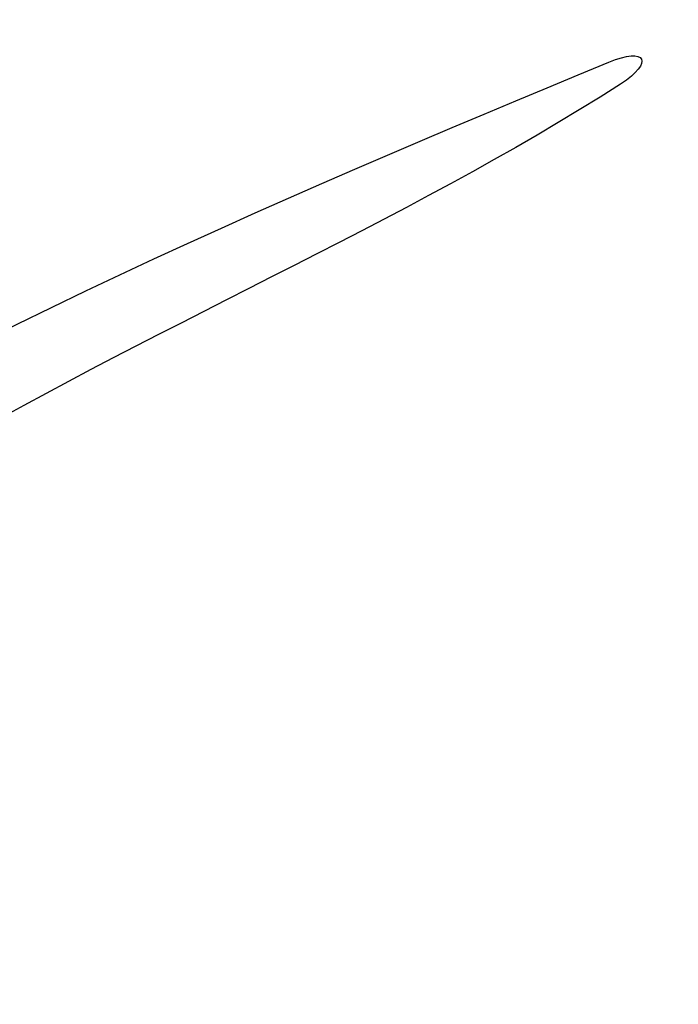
# Model space of a CAD drawing. Header units: inches. Extents: x -3.73 to 3.7, y -1.96 to 1.91.
# Tile 179 of 256: x 1.77 to 1.86, y 0.84 to 0.97. Entities that reach past the tile are written whole.
import ezdxf

# ---------------------------------------------------------------- set-up
doc = ezdxf.new("R2010")
doc.units = ezdxf.units.IN
doc.header["$MEASUREMENT"] = 0
doc.layers.add('Layer 1', color=7, linetype='Continuous')

msp = doc.modelspace()

# ---------------------------------------------------------------- linework, layer by layer
at = {"layer": 'Layer 1', "color": 0}
for points, knots in [([(1.34798, 1.2126), (1.34798, 1.2126), (1.3744, 0.95386), (1.38531, 0.85065), (1.38531, 0.85065), (1.38531, 0.85065), (1.39706, 0.8389), (1.39706, 0.8389), (1.39706, 0.8389), (1.43566, 0.85232), (1.48433, 0.86156), (1.53048, 0.86575), (1.53048, 0.86575), (1.62279, 0.95134), (1.86744, 1.06362), (1.88217, 1.06767), (1.88217, 1.06767), (1.9041, 1.07371), (1.92124, 1.07967), (1.91062, 1.1133), (1.91062, 1.1133), (1.77887, 1.27861), (1.53343, 1.26463), (1.34798, 1.2126)], [0, 0, 0, 0, 0.166667, 0.166667, 0.166667, 0.166667, 0.333333, 0.333333, 0.333333, 0.333333, 0.5, 0.5, 0.5, 0.5, 0.666667, 0.666667, 0.666667, 0.666667, 0.833333, 0.833333, 0.833333, 0.833333, 1, 1, 1, 1]), ([(1.84778, 0.96522), (1.75937, 0.92843), (1.63387, 0.87599), (1.59342, 0.76337), (1.59342, 0.76337), (1.5951, 0.75582), (1.60466, 0.75087), (1.61188, 0.75414), (1.61188, 0.75414), (1.64673, 0.7735), (1.67025, 0.80068), (1.682, 0.83296), (1.682, 0.83296), (1.70785, 0.90395), (1.78993, 0.92403), (1.84941, 0.96224), (1.84941, 0.96224), (1.85402, 0.9652), (1.85291, 0.96736), (1.84778, 0.96522)], [0, 0, 0, 0, 0.2, 0.2, 0.2, 0.2, 0.4, 0.4, 0.4, 0.4, 0.6, 0.6, 0.6, 0.6, 0.8, 0.8, 0.8, 0.8, 1, 1, 1, 1])]:
    msp.add_open_spline(points, degree=3, knots=knots, dxfattribs=at)

doc.saveas('drawing.dxf')
